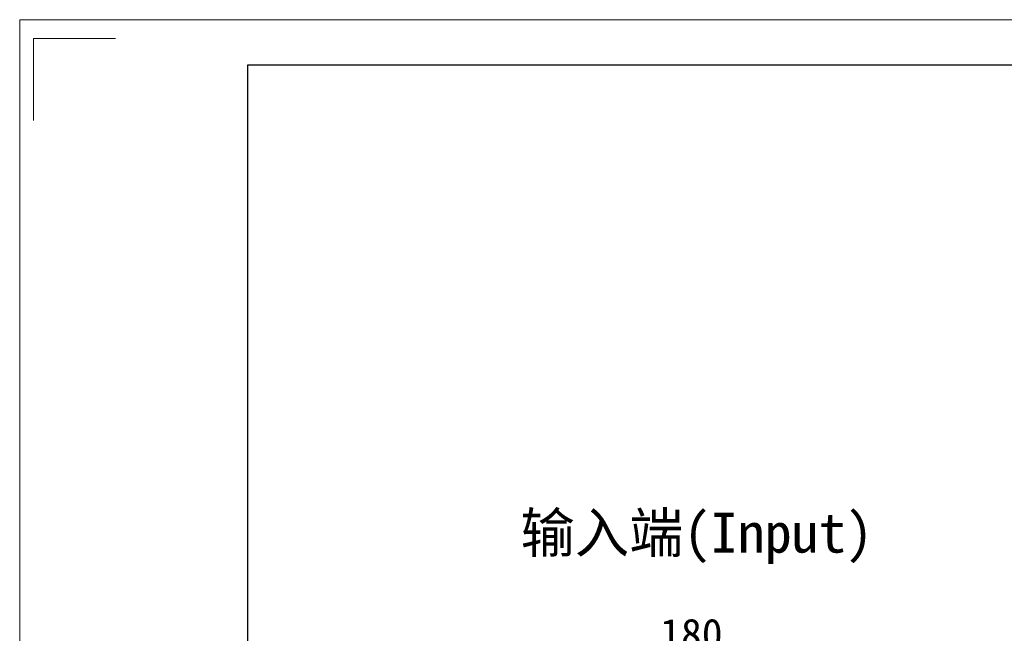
# Model space of a CAD drawing. Header units: millimetres. Extents: x 225 to 1476, y 239 to 1123.
# Tile 10 of 18: x 226 to 548, y 923 to 1123. Entities that reach past the tile are written whole.
import ezdxf

# ---------------------------------------------------------------- set-up
doc = ezdxf.new("R2010")
doc.units = ezdxf.units.MM
doc.layers.add('图框_外框线', color=7, linetype='Continuous', lineweight=18)
doc.layers.add('标注线', color=3, linetype='Continuous', lineweight=15)
doc.styles.add('工程字', font='gbenor.shx', dxfattribs={"bigfont": 'gbcbig.shx'})
doc.dimstyles.new('ISO-25', dxfattribs={"dimtxt": 2.5, "dimasz": 2.5, "dimexe": 1.25, "dimexo": 0.625, "dimtad": 1, "dimtxsty": 'Standard', "dimcen": 2.5, "dimadec": 0, "dimazin": 0, "dimtfac": 1, "dimtmove": 0, "dimatfit": 3, "dimfxl": 1, "dimarcsym": 0})

# ---------------------------------------------------------------- blocks, each defined once
blk = doc.blocks.new('*D97')
at = {"layer": 'Defpoints', "color": 0}
for p in [(355.44, 916.4), (355.44, 874.13), (535.44, 874.13)]:
    blk.add_point(p, dxfattribs=at)
at = {"layer": '标注线', "color": 0, "lineweight": -2}
for p, q in [((355.44, 874.76), (355.44, 917.65)), ((535.44, 874.76), (535.44, 917.65)), ((532.94, 916.4), (357.94, 916.4))]:
    blk.add_line(p, q, dxfattribs=at)
at = {"layer": '标注线', "color": 0}
for points in [[(357.94, 916.82), (357.94, 915.99), (355.44, 916.4)], [(532.94, 915.99), (532.94, 916.82), (535.44, 916.4)]]:
    blk.add_solid(points, dxfattribs=at)
at = {"layer": '标注线', "color": 0, "insert": (445.44, 922.4), "char_height": 10, "attachment_point": 5}
blk.add_mtext('180', dxfattribs=at)

msp = doc.modelspace()

# ---------------------------------------------------------------- linework, layer by layer
at = {"layer": '图框_外框线', "color": 3}
msp.add_lwpolyline([(226.069, 239.2983), (1475.7892, 239.2983), (1475.7892, 1123.0291), (226.069, 1123.0291)], close=True, dxfattribs=at)
msp.add_lwpolyline([(230.6282, 1090.1065), (230.6282, 1116.8862), (257.4079, 1116.8862)], dxfattribs=at)
at = {"layer": '图框_外框线', "color": 3, "lineweight": 25}
msp.add_lwpolyline([(300.4571, 254.176), (1460.9116, 254.176), (1460.9116, 1108.1515), (300.4571, 1108.1515)], close=True, dxfattribs=at)

# ---------------------------------------------------------------- texts
at = {"layer": '标注线', "color": 0, "insert": (389.639, 962.0406), "char_height": 13, "width": 179.20046, "attachment_point": 1, "style": '工程字'}
msp.add_mtext('{\\fKaiTi_GB2312|b0|i0|c134|p49;输入端(Input)\\P}', dxfattribs=at)

# ---------------------------------------------------------------- dimensions: what is measured, and where the dimension line sits
at = {"layer": '标注线'}
dim = msp.add_linear_dim(base=(355.4449, 916.4041), p1=(535.4449, 874.1343), p2=(355.4449, 874.1343), dimstyle='ISO-25', override={"dimtxt": 10, "dimgap": 1}, dxfattribs=at)
dim.commit()
dim.dimension.update_dxf_attribs({"geometry": '*D97', "text_midpoint": (445.4449, 916.4041), "dimtype": 160})

doc.saveas('drawing.dxf')
